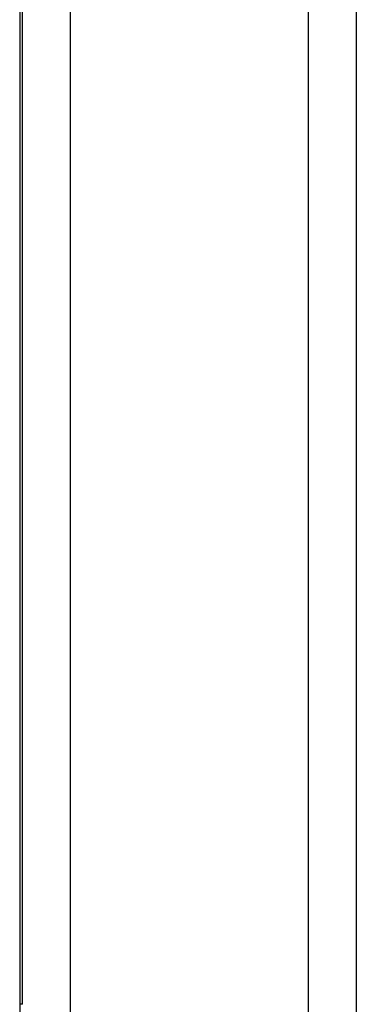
# Model space of a CAD drawing. Header units: inches. Extents: x 2.8 to 80.3, y 4.6 to 43.1.
# Tile 80 of 83: x 46.958 to 47.336, y 29.199 to 30.305. Entities that reach past the tile are written whole.
import ezdxf

# ---------------------------------------------------------------- set-up
doc = ezdxf.new("R2010")
doc.units = ezdxf.units.IN
doc.header["$MEASUREMENT"] = 0
doc.layers.add('Visible Edges(ANSI)', color=7, linetype='Continuous', lineweight=25)
doc.layers.add('Visible Tangent Edges(ANSI)', color=7, linetype='Continuous', lineweight=25)

msp = doc.modelspace()

# ---------------------------------------------------------------- linework, layer by layer
at = {"layer": 'Visible Edges(ANSI)'}
for p, q in [((46.9576, 32.6239), (46.9576, 13.1129)), ((46.9606, 29.1989), (46.9606, 31.6809)), ((47.3356, 31.5613), (47.3356, 28.9022))]:
    msp.add_line(p, q, dxfattribs=at)
at = {"layer": 'Visible Tangent Edges(ANSI)'}
for p, q in [((47.0144, 31.5613), (47.0144, 28.9037)), ((47.2817, 28.9031), (47.2817, 31.5613)), ((46.9606, 29.1989), (46.9576, 29.1989))]:
    msp.add_line(p, q, dxfattribs=at)

doc.saveas('drawing.dxf')
